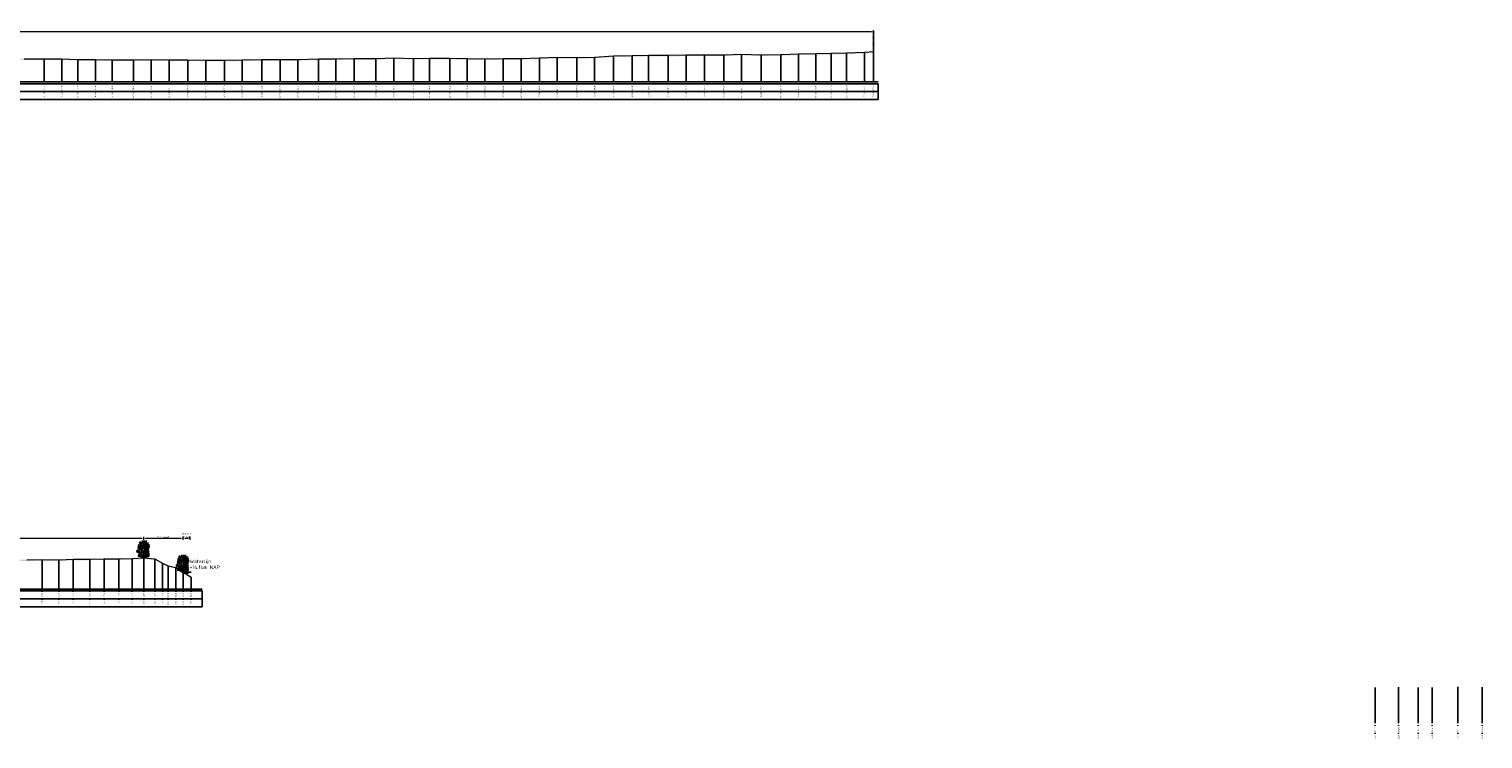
# Model space of a CAD drawing. Header units: metres. Extents: x 197883 to 206898, y 361907 to 364395.
# Tile 192 of 256: x 205905 to 206088, y 363899 to 363988. Entities that reach past the tile are written whole.
import ezdxf
from ezdxf.enums import TextEntityAlignment as Align

# ---------------------------------------------------------------- set-up
doc = ezdxf.new("R2010")
doc.units = ezdxf.units.M
doc.header["$PDMODE"] = 35
doc.header["$PDSIZE"] = 0.075
for name, color, linetype, lineweight in [('B-ME-GR-HEESTER-SD', 90, 'Continuous', 25), ('B-ME-IE-TERREINAFSCHEIDING_KUNSTMATIG_RASTERHEKWERK-SD', 20, 'Continuous', 25), ('X-ME-AL-PROFIEL_HUIDIG MAAIVELD-GD', 252, 'Continuous', 0), ('X-XX-AL-DETAIL1-M', 7, 'Continuous', 18), ('X-XX-AL-NAP-T18', 7, 'Continuous', 18)]:
    doc.layers.add(name, color=color, linetype=linetype, lineweight=lineweight)
doc.layers.add('X-ME-AL-PROFIEL_WATERLIJN-GD', color=150, linetype='Continuous')
doc.layers.add('X-ME-AL-PROFIELRASTER-S', color=7, linetype='Continuous')
doc.styles.add('NLCS-ISO', font='NLCS-ISO.ttf', dxfattribs={"height": 1.8})
doc.styles.add('NLCS-ISO-ANNOTATIVE-T18', font='NLCS-ISO.ttf', dxfattribs={"height": 1.8})
doc.styles.add('NLCS-ISO-M100-T25', font='NLCS-ISO.ttf', dxfattribs={"height": 0.25})
doc.dimstyles.new('NLCS-M100-T25-PIJL_L2_H1', dxfattribs={"dimscale": 0.1, "dimtxt": 2.5, "dimasz": 2.5, "dimexe": 2, "dimexo": 2, "dimgap": 0.7, "dimtad": 1, "dimzin": 0, "dimdsep": 46, "dimtxsty": 'NLCS-ISO-M100-T25', "dimcen": 0, "dimdle": 2, "dimclrd": 256, "dimclre": 256, "dimclrt": 256, "dimadec": 1, "dimazin": 0, "dimtfac": 1, "dimtdec": 3, "dimtofl": 0, "dimtmove": 0, "dimatfit": 3, "dimfxl": 2, "dimfxlon": 1, "dimtfillclr": 256, "dimtolj": 1, "dimtzin": 0, "dimlwd": -1, "dimlwe": -1, "dimarcsym": 0})

# ---------------------------------------------------------------- blocks, each defined once
blk = doc.blocks.new('SAL-PROFIELRASTER_BALK_EIND1-D')
at = {"color": 0, "linetype": 'ByBlock', "lineweight": -2}
blk.add_line((1, -12.5), (1, -2.5), dxfattribs=at)
at = {"color": 0, "linetype": 'ByBlock', "lineweight": -2, "flags": 128}
for points in [[(0, 0), (1, 0)], [(0, -2.5), (1, -2.5)], [(0, -12.5), (1, -12.5)]]:
    blk.add_lwpolyline(points, dxfattribs=at)
blk = doc.blocks.new('SAL-PROFIELRASTER_BALK_EIND2-D')
at = {"color": 0, "linetype": 'ByBlock', "lineweight": -2}
for p, q in [((1, -2.5), (1, -12.5)), ((1, -12.5), (0, -12.5))]:
    blk.add_line(p, q, dxfattribs=at)
blk = doc.blocks.new('SAL-PROFIELRASTER_BALK_DATA-D')
at = {"color": 0, "linetype": 'ByBlock', "lineweight": -2}
blk.add_lwpolyline([(0, -3.5), (0, -2.5)], dxfattribs=at)
at = {"color": 0, "linetype": 'ByBlock', "lineweight": -2, "style": 'NLCS-ISO-ANNOTATIVE-T18'}
blk.add_attdef('GETAL', text='', height=1.5, rotation=90, dxfattribs=at).set_placement((0.75, -5), align=Align.RIGHT)
blk = doc.blocks.new('SAL-PROFIELRASTER_AANHAAL-D')
at = {"color": 9, "linetype": 'ByBlock', "lineweight": -2, "flags": 128}
blk.add_lwpolyline([(0, 1), (0, 0)], dxfattribs=at)
blk = doc.blocks.new('*D192')
at = {"layer": 'Defpoints', "color": 0, "transparency": 16777216}
for p in [(205783.86, 363988.11), (205783.86, 363981.81), (206011.26, 363981.81)]:
    blk.add_point(p, dxfattribs=at)
at = {"layer": 'X-XX-AL-DETAIL1-M', "color": 253, "transparency": 16777216}
for p, q in [((205783.86, 363987.91), (205783.86, 363988.31)), ((206011.01, 363988.11), (205784.11, 363988.11)), ((206011.26, 363987.91), (206011.26, 363988.31))]:
    blk.add_line(p, q, dxfattribs=at)
for points in [[(205784.11, 363988.15), (205784.11, 363988.06), (205783.86, 363988.11)], [(206011.01, 363988.15), (206011.01, 363988.06), (206011.26, 363988.11)]]:
    blk.add_solid(points, dxfattribs=at)
at = {"layer": 'X-XX-AL-DETAIL1-M', "color": 253, "transparency": 16777216, "insert": (205897.56, 363988.3), "char_height": 0.25, "attachment_point": 5, "style": 'NLCS-ISO-M100-T25'}
blk.add_mtext('\\A1;Gras', dxfattribs=at)
blk = doc.blocks.new('SIE-RASTERHEKWERK-SOD')
at = {"flags": 128}
for points in [[(-0.035, 1.035), (0.035, 0.965)], [(-0.035, 0.965), (0, 1), (0.035, 1.035)], [(-0.035, 0.735), (0.035, 0.665)], [(-0.035, 0.665), (0, 0.7), (0.035, 0.735)], [(0, 0), (0, 1)], [(-0.035, 0.435), (0.035, 0.365)], [(-0.035, 0.365), (0, 0.4), (0.035, 0.435)]]:
    blk.add_lwpolyline(points, dxfattribs=at)
blk = doc.blocks.new('*D193')
at = {"layer": 'Defpoints', "color": 0, "transparency": 16777216}
for p in [(205783.86, 363924.08), (205783.86, 363917.68), (205919.09, 363917.68)]:
    blk.add_point(p, dxfattribs=at)
at = {"layer": 'X-XX-AL-DETAIL1-M', "color": 253, "transparency": 16777216}
for p, q in [((205783.86, 363923.88), (205783.86, 363924.28)), ((205919.09, 363923.88), (205919.09, 363924.28)), ((205918.84, 363924.08), (205784.11, 363924.08))]:
    blk.add_line(p, q, dxfattribs=at)
for points in [[(205784.11, 363924.12), (205784.11, 363924.03), (205783.86, 363924.08)], [(205918.84, 363924.12), (205918.84, 363924.03), (205919.09, 363924.08)]]:
    blk.add_solid(points, dxfattribs=at)
at = {"layer": 'X-XX-AL-DETAIL1-M', "color": 253, "transparency": 16777216, "insert": (205853.51, 363924.27), "char_height": 0.25, "attachment_point": 5, "style": 'NLCS-ISO-M100-T25'}
blk.add_mtext('\\A1;Gras', dxfattribs=at)
blk = doc.blocks.new('*D194')
at = {"layer": 'Defpoints', "color": 0, "transparency": 16777216}
for p in [(205919.09, 363924.08), (205919.09, 363917.68), (205924.07, 363917.68)]:
    blk.add_point(p, dxfattribs=at)
at = {"layer": 'X-XX-AL-DETAIL1-M', "color": 253, "transparency": 16777216}
for p, q in [((205919.09, 363923.88), (205919.09, 363924.28)), ((205924.07, 363923.88), (205924.07, 363924.28)), ((205923.82, 363924.08), (205919.34, 363924.08))]:
    blk.add_line(p, q, dxfattribs=at)
for points in [[(205919.34, 363924.12), (205919.34, 363924.03), (205919.09, 363924.08)], [(205923.82, 363924.12), (205923.82, 363924.03), (205924.07, 363924.08)]]:
    blk.add_solid(points, dxfattribs=at)
at = {"layer": 'X-XX-AL-DETAIL1-M', "color": 253, "transparency": 16777216, "insert": (205921.58, 363924.27), "char_height": 0.25, "attachment_point": 5, "style": 'NLCS-ISO-M100-T25'}
blk.add_mtext('\\A1;Struweel', dxfattribs=at)
blk = doc.blocks.new('*D195')
at = {"layer": 'Defpoints', "color": 0, "transparency": 16777216}
for p in [(205924.07, 363924.08), (205924.07, 363917.68), (205924.97, 363917.68)]:
    blk.add_point(p, dxfattribs=at)
at = {"layer": 'X-XX-AL-DETAIL1-M', "color": 253, "transparency": 16777216}
for p, q in [((205924.07, 363923.88), (205924.07, 363924.28)), ((205924.97, 363923.88), (205924.97, 363924.28)), ((205924.72, 363924.08), (205924.32, 363924.08))]:
    blk.add_line(p, q, dxfattribs=at)
for points in [[(205924.32, 363924.12), (205924.32, 363924.03), (205924.07, 363924.08)], [(205924.72, 363924.12), (205924.72, 363924.03), (205924.97, 363924.08)]]:
    blk.add_solid(points, dxfattribs=at)
at = {"layer": 'X-XX-AL-DETAIL1-M', "color": 253, "transparency": 16777216, "insert": (205924.52, 363924.48), "char_height": 0.25, "attachment_point": 5, "style": 'NLCS-ISO-M100-T25'}
blk.add_mtext('\\A1;Water-\\Pbodem', dxfattribs=at)
blk = doc.blocks.new('SGR-HEESTER_S01_E_ZIJ-D')
blk.add_line((-0.17, 0), (0.14, 0))
at = {"flags": 128}
for points in [[(-0.88, 3.43), (-1.01, 3.7), (-1.02, 3.99)], [(-0.97, 3.82), (-0.92, 3.96), (-0.92, 4.17)], [(-0.82, 3.15), (-0.77, 3.36), (-0.82, 3.56), (-0.82, 3.69)], [(-0.79, 3.24), (-0.61, 3.49), (-0.66, 3.77)], [(-0.6, 3.64), (-0.6, 3.89), (-0.6, 4.04)], [(-0.33, 3.58), (-0.43, 3.69), (-0.42, 3.84)], [(-0.39, 3.73), (-0.39, 3.91), (-0.31, 4.07)], [(-0.2, 4.07), (-0.32, 4.28), (-0.32, 4.4)], [(-0.04, 3.82), (-0.15, 3.99), (-0.15, 4.24)], [(-0.06, 4), (0, 4.09), (-0.05, 4.17)], [(0.04, 3.22), (-0.02, 3.33), (-0.05, 3.64), (-0.06, 3.69)], [(-0.01, 3.48), (0.02, 3.66), (-0.02, 3.86), (-0.02, 3.98)], [(0.2, 4.02), (0.16, 4.26), (0.11, 4.37)], [(0.4, 3.24), (0.32, 3.53), (0.23, 3.86), (0.28, 4.25)], [(0.55, 3.49), (0.58, 3.63), (0.49, 3.78), (0.49, 4.02)], [(0.56, 3.05), (0.62, 3.24), (0.58, 3.44), (0.63, 3.78)], [(0.59, 4.06), (0.59, 4.23), (0.58, 4.36)], [(0.58, 3.97), (0.72, 4.1)], [(0.63, 3.39), (0.75, 3.63), (0.74, 3.82)], [(1.05, 3.44), (1.09, 3.59), (1.12, 3.91)], [(-1.43, 1.34), (-1.6, 1.42), (-1.71, 1.53), (-1.76, 1.63)], [(-1.15, 1.31), (-1.52, 1.41), (-1.7, 1.92)], [(-1.36, 2.28), (-1.57, 2.36)], [(-1.51, 1.59), (-1.44, 1.77), (-1.55, 2.02)], [(-1.08, 2.11), (-1.23, 2.27), (-1.5, 2.44)], [(-0.97, 0.4), (-1.22, 0.45), (-1.36, 0.45), (-1.5, 0.52)], [(-0.76, 0.28), (-1, 0.52), (-1.24, 0.58), (-1.41, 0.74)], [(-1.17, 2.44), (-1.33, 2.64), (-1.4, 2.85)], [(-1.13, 0.64), (-1.2, 0.78), (-1.4, 0.92)], [(-1.26, 2.87), (-1.27, 3.11), (-1.26, 3.41)], [(-0.96, 0.92), (-1.06, 1.05), (-1.26, 1.09)], [(-0.17, 0), (-0.52, 0.15), (-0.67, 0.41), (-0.93, 0.8), (-0.93, 1.02), (-0.98, 1.28), (-1.24, 1.57), (-1.17, 1.87)], [(-0.89, 1.87), (-1.06, 2.36), (-1.22, 2.75), (-1.2, 3.17)], [(-1.09, 2.51), (-1.03, 2.67), (-1.08, 2.85), (-1.01, 3.06)], [(-0.94, 1.35), (-0.97, 1.46), (-1.01, 1.65), (-1.07, 1.74), (-0.99, 1.83)], [(-0.93, 2.47), (-0.6, 2.73), (-0.58, 3.23), (-0.56, 3.45)], [(-0.69, 2.83), (-0.85, 3.03), (-0.85, 3.32)], [(-0.85, 0.82), (-0.74, 1.04), (-0.6, 1.44), (-0.69, 1.61)], [(-0.69, 1.23), (-0.76, 1.4), (-0.82, 1.62)], [(-0.56, 2.04), (-0.63, 2.22), (-0.61, 2.36)], [(-0.62, 1.2), (-0.49, 1.36), (-0.53, 1.52)], [(-0.6, 2.82), (-0.47, 3.09), (-0.48, 3.24), (-0.4, 3.41)], [(-0.31, 0.32), (-0.47, 0.32), (-0.6, 0.51)], [(0.01, 0.23), (-0.32, 0.39), (-0.14, 0.96), (-0.25, 1.41), (-0.58, 1.92), (-0.49, 2.16)], [(-0.58, 0.67), (-0.34, 0.87), (-0.39, 1.06)], [(-0.49, 2.98), (-0.4, 3.1), (-0.4, 3.32)], [(-0.4, 1.72), (-0.48, 1.81), (-0.39, 2.04), (-0.35, 2.37)], [(-0.35, 2.48), (-0.39, 2.62), (-0.4, 2.81)], [(-0.14, 0.09), (-0.31, 0.17), (-0.35, 0.21)], [(-0.34, 2.14), (-0.22, 2.36), (-0.26, 2.57)], [(-0.29, 2.19), (-0.07, 2.42)], [(0.01, 1.48), (-0.11, 1.58), (-0.16, 1.69), (-0.26, 1.8)], [(-0.09, 2.67), (-0.2, 2.78), (-0.21, 3.04)], [(0, 0), (-0.14, 0.14)], [(0.06, 0.44), (-0.01, 0.58), (0, 0.85), (-0.12, 1.09)], [(0.27, 1.32), (0.07, 1.45), (0.01, 1.7), (-0.09, 1.83)], [(0.14, 2.85), (0.15, 3.01), (-0.08, 3.3)], [(-0.02, 0), (0.14, 0.2)], [(0.53, 1.04), (0.45, 1.13), (0.35, 1.26), (0.15, 1.28), (0.01, 1.41)], [(0.02, 0.6), (0.08, 0.78), (0.08, 0.94), (0.02, 1.11)], [(0.23, 1.76), (0.19, 1.96), (0.04, 2.07)], [(0.1, 0.32), (0.27, 0.78), (0.18, 1.2), (0.27, 1.46), (0.29, 2.12), (0.07, 2.68)], [(0.12, 0.1), (0.49, 0.17), (0.58, 0.47), (0.89, 0.67), (0.95, 1.13), (1.02, 1.92)], [(0.2, 2.43), (0.13, 2.69), (0.27, 3.03), (0.23, 3.26)], [(0.14, 0), (0.53, 0.06), (0.67, 0.21)], [(0.69, 0.8), (0.56, 1.11), (0.6, 1.5), (0.21, 1.74)], [(0.29, 2.31), (0.56, 2.6), (0.51, 2.92), (0.51, 3.28)], [(0.31, 2.42), (0.36, 2.58), (0.32, 2.78)], [(0.31, 1.73), (0.36, 1.9), (0.41, 2.16)], [(0.41, 1.94), (0.5, 2.07), (0.53, 2.35)], [(0.49, 0.37), (0.6, 0.59), (0.47, 0.88)], [(0.58, 1.68), (0.89, 1.96), (0.91, 2.29), (0.89, 2.55)], [(0.62, 0.59), (0.76, 0.73), (0.76, 0.98), (0.72, 1.22)], [(0.62, 0.3), (0.95, 0.43), (1.28, 0.58)], [(0.92, 1.08), (0.8, 1.26), (0.77, 1.43), (0.68, 1.61)], [(0.87, 2.02), (0.83, 2.27), (0.69, 2.38), (0.69, 2.69)], [(0.75, 2.43), (0.83, 2.65), (0.79, 3.01)], [(0.8, 0.8), (0.85, 0.95)], [(0.83, 3.19), (0.82, 3.39)], [(0.85, 1.38), (0.82, 1.54), (0.87, 1.68)], [(0.87, 2.88), (0.83, 3.04), (0.99, 3.35), (1.02, 3.62)], [(0.93, 0.75), (1.1, 0.92), (1.2, 0.92)], [(0.94, 0.37), (1.2, 0.38), (1.35, 0.46)], [(0.99, 2.31), (1.21, 2.73), (1.13, 3.14)], [(1, 1.08), (1.14, 1.25), (1.29, 1.39)], [(1.01, 0.51), (1.2, 0.62), (1.15, 0.72), (1.23, 0.89)], [(1.02, 1.81), (1.14, 2.08), (1.33, 2.24)], [(1.05, 2), (1.15, 2.2), (1.16, 2.57)], [(1.06, 2.36), (1.23, 2.48), (1.34, 2.65), (1.54, 2.85)], [(1.12, 1.28), (1.21, 1.47), (1.24, 1.65), (1.37, 1.7)], [(1.14, 0.94), (1.28, 1.01), (1.43, 1.12)], [(1.2, 2.91), (1.2, 3.11), (1.27, 3.18), (1.28, 3.51)], [(1.27, 0.64), (1.4, 0.84)], [(1.29, 2.62), (1.4, 2.83), (1.34, 3.04)]]:
    blk.add_lwpolyline(points, dxfattribs=at)

msp = doc.modelspace()

# ---------------------------------------------------------------- hatches: boundary and pattern name
at = {"layer": 'X-ME-AL-PROFIEL_HUIDIG MAAIVELD-GD'}
h = msp.add_hatch(dxfattribs=at)
h.set_pattern_fill('AGR-MAAIVELD', color=256, scale=0.05, pattern_type=2)
h.set_pattern_definition([(45, (-22.73893, 260.78407), (-0.25000007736, 0.25000007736), []), (45, (-22.77464, 260.81978), (0, 0.50000015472), [0.3535535, -0.3535535]), (45, (-22.81035, 260.8555), (0, 0.50000015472), [0.3535535, -0.3535535]), (45, (-22.84657, 260.8917), (0, 0.50000015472), [0.3535535, -0.3535535]), (45, (-22.8818, 260.92692), (0, 0.50000015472), [0.3535535, -0.3535535]), (45, (-22.9175, 260.96264), (0, 0.50000015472), [0.3535535, -0.3535535]), (45, (-22.9532, 260.99835), (0, 0.50000015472), [0.3535535, -0.3535535]), (315, (-22.73893, 260.78407), (0.25000007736, 0.25000007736), []), (315, (-22.7032, 260.81978), (0.50000015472, -1e-16), [0.3535535, -0.3535535]), (315, (-22.6675, 260.8555), (0.50000015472, -1e-16), [0.3535535, -0.3535535]), (315, (-22.6313, 260.8917), (0.50000015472, -1e-16), [0.3535535, -0.3535535]), (315, (-22.59607, 260.92692), (0.50000015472, -1e-16), [0.3535535, -0.3535535]), (315, (-22.56035, 260.96264), (0.50000015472, -1e-16), [0.3535535, -0.3535535]), (315, (-22.52464, 260.99835), (0.50000015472, -1e-16), [0.3535535, -0.3535535])])
h.paths.add_polyline_path([(206011.261, 363985.61), (206011.261, 363985.46), (206010.129, 363985.379), (206007.881, 363985.299), (206005.92, 363985.249), (206003.979, 363985.211), (206001.798, 363985.173), (205999.555, 363985.11), (205997.071, 363985.064), (205994.599, 363985.138), (205992.353, 363985.059), (205989.934, 363985.062), (205987.621, 363985.053), (205985.324, 363985.015), (205982.871, 363985.006), (205980.811, 363984.966), (205978.437, 363984.924), (205976.052, 363984.776), (205973.789, 363984.699), (205971.33, 363984.742), (205969.066, 363984.668), (205966.785, 363984.593), (205964.51, 363984.579), (205962.201, 363984.556), (205959.962, 363984.577), (205957.774, 363984.631), (205955.194, 363984.636), (205953.161, 363984.612), (205950.672, 363984.682), (205948.431, 363984.583), (205945.673, 363984.609), (205943.364, 363984.553), (205941.168, 363984.53), (205938.567, 363984.479), (205936.311, 363984.447), (205934.027, 363984.469), (205931.508, 363984.415), (205929.285, 363984.383), (205926.933, 363984.394), (205924.645, 363984.428), (205922.3, 363984.444), (205920.025, 363984.448), (205917.782, 363984.445), (205915.124, 363984.42), (205913.009, 363984.473), (205910.76, 363984.486), (205908.739, 363984.554), (205906.516, 363984.561), (205904.01, 363984.569), (205901.982, 363984.613), (205899.579, 363984.619), (205897.07, 363984.657), (205894.487, 363984.639), (205891.876, 363984.715), (205888.874, 363985.462), (205887.054, 363985.968), (205885.396, 363986.755), (205883.83, 363986.993), (205881.188, 363987.08), (205878.735, 363987.075), (205876.013, 363987.085), (205873.791, 363987.124), (205870.699, 363987.071), (205867.651, 363986.994), (205865.046, 363986.999), (205861.704, 363987.055), (205858.96, 363987.063), (205856.219, 363987.019), (205853.511, 363986.998), (205850.758, 363986.955), (205847.891, 363986.936), (205845.261, 363986.892), (205842.647, 363986.888), (205840.239, 363986.746), (205838.162, 363986.671), (205834.699, 363986.59), (205832.698, 363986.509), (205830.222, 363986.42), (205827.914, 363986.308), (205824.619, 363986.169), (205822.154, 363986.039), (205819.691, 363985.952), (205817.267, 363985.878), (205814.82, 363985.791), (205812.297, 363985.764), (205809.461, 363985.782), (205807.761, 363985.816), (205805.664, 363985.766), (205802.986, 363985.78), (205800.471, 363985.834), (205798.202, 363985.866), (205795.269, 363985.859), (205792.647, 363985.934), (205790.956, 363985.964), (205788.576, 363985.956), (205786.133, 363985.933), (205783.859, 363985.928), (205783.859, 363986.078), (205786.133, 363986.083), (205788.576, 363986.106), (205790.956, 363986.114), (205792.647, 363986.084), (205795.269, 363986.009), (205798.202, 363986.016), (205800.471, 363985.984), (205802.986, 363985.93), (205805.664, 363985.916), (205807.761, 363985.966), (205809.461, 363985.932), (205812.297, 363985.914), (205814.82, 363985.941), (205817.267, 363986.028), (205819.691, 363986.102), (205822.154, 363986.189), (205824.619, 363986.319), (205827.914, 363986.458), (205830.222, 363986.57), (205832.698, 363986.659), (205834.699, 363986.74), (205838.162, 363986.821), (205840.239, 363986.896), (205842.647, 363987.038), (205845.261, 363987.042), (205847.891, 363987.086), (205850.758, 363987.105), (205853.511, 363987.148), (205856.219, 363987.169), (205858.96, 363987.213), (205861.704, 363987.205), (205865.046, 363987.149), (205867.651, 363987.144), (205870.699, 363987.221), (205873.791, 363987.274), (205876.013, 363987.235), (205878.735, 363987.225), (205881.188, 363987.23), (205883.83, 363987.143), (205885.396, 363986.905), (205887.054, 363986.118), (205888.874, 363985.612), (205891.876, 363984.865), (205894.487, 363984.789), (205897.07, 363984.807), (205899.579, 363984.769), (205901.982, 363984.763), (205904.01, 363984.719), (205906.516, 363984.711), (205908.739, 363984.704), (205910.76, 363984.636), (205913.009, 363984.623), (205915.124, 363984.57), (205917.782, 363984.595), (205920.025, 363984.598), (205922.3, 363984.594), (205924.645, 363984.578), (205926.933, 363984.544), (205929.285, 363984.533), (205931.508, 363984.565), (205934.027, 363984.619), (205936.311, 363984.597), (205938.567, 363984.629), (205941.168, 363984.68), (205943.364, 363984.703), (205945.673, 363984.759), (205948.431, 363984.733), (205950.672, 363984.832), (205953.161, 363984.762), (205955.194, 363984.786), (205957.774, 363984.781), (205959.962, 363984.727), (205962.201, 363984.706), (205964.51, 363984.729), (205966.785, 363984.743), (205969.066, 363984.818), (205971.33, 363984.892), (205973.789, 363984.849), (205976.052, 363984.926), (205978.437, 363985.074), (205980.811, 363985.116), (205982.871, 363985.156), (205985.324, 363985.165), (205987.621, 363985.203), (205989.934, 363985.212), (205992.353, 363985.209), (205994.599, 363985.288), (205997.071, 363985.214), (205999.555, 363985.26), (206001.798, 363985.323), (206003.979, 363985.361), (206005.92, 363985.399), (206007.881, 363985.449), (206010.129, 363985.529)])
h = msp.add_hatch(dxfattribs=at)
h.set_pattern_fill('AGR-MAAIVELD', color=256, scale=0.05, pattern_type=2)
h.set_pattern_definition([(45, (-22.73893, 234.15822), (-0.25000007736, 0.25000007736), []), (45, (-22.77464, 234.19393), (0, 0.50000015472), [0.3535535, -0.3535535]), (45, (-22.81035, 234.22965), (0, 0.50000015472), [0.3535535, -0.3535535]), (45, (-22.84657, 234.26586), (0, 0.50000015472), [0.3535535, -0.3535535]), (45, (-22.8818, 234.30108), (0, 0.50000015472), [0.3535535, -0.3535535]), (45, (-22.9175, 234.3368), (0, 0.50000015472), [0.3535535, -0.3535535]), (45, (-22.9532, 234.3725), (0, 0.50000015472), [0.3535535, -0.3535535]), (315, (-22.73893, 234.15822), (0.25000007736, 0.25000007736), []), (315, (-22.7032, 234.19393), (0.50000015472, -1e-16), [0.3535535, -0.3535535]), (315, (-22.6675, 234.22965), (0.50000015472, -1e-16), [0.3535535, -0.3535535]), (315, (-22.6313, 234.26586), (0.50000015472, -1e-16), [0.3535535, -0.3535535]), (315, (-22.59607, 234.30108), (0.50000015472, -1e-16), [0.3535535, -0.3535535]), (315, (-22.56035, 234.3368), (0.50000015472, -1e-16), [0.3535535, -0.3535535]), (315, (-22.52464, 234.3725), (0.50000015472, -1e-16), [0.3535535, -0.3535535])])
h.paths.add_polyline_path([(205925.067, 363919.183), (205924.067, 363919.823), (205923.167, 363920.42), (205922.166, 363920.62), (205921.457, 363920.941), (205920.48, 363921.51), (205919.086, 363921.614), (205917.632, 363921.557), (205915.939, 363921.512), (205914.101, 363921.516), (205912.288, 363921.474), (205910.175, 363921.455), (205908.371, 363921.379), (205906.248, 363921.397), (205904.337, 363921.391), (205902.347, 363921.376), (205900.229, 363921.368), (205898.284, 363921.37), (205896.219, 363921.365), (205894.388, 363921.397), (205892.636, 363921.378), (205890.798, 363921.394), (205888.896, 363921.418), (205886.852, 363921.421), (205884.647, 363921.434), (205882.669, 363921.431), (205880.938, 363921.443), (205878.519, 363921.51), (205876.587, 363921.449), (205874.354, 363921.458), (205872.287, 363921.427), (205870.227, 363921.445), (205868.178, 363921.443), (205865.901, 363921.424), (205864.018, 363921.409), (205861.707, 363921.393), (205859.442, 363921.394), (205857.353, 363921.371), (205855.348, 363921.372), (205852.98, 363921.347), (205850.912, 363921.336), (205848.891, 363921.345), (205846.744, 363921.345), (205844.769, 363921.316), (205842.638, 363921.313), (205840.233, 363921.334), (205838.265, 363921.372), (205836.086, 363921.364), (205834.064, 363921.377), (205832.199, 363921.373), (205830.012, 363921.367), (205827.783, 363921.358), (205825.748, 363921.33), (205823.943, 363921.302), (205821.801, 363921.331), (205819.389, 363921.337), (205816.676, 363921.341), (205814.553, 363921.328), (205812.192, 363921.342), (205810.32, 363921.334), (205807.991, 363921.347), (205805.958, 363921.351), (205803.379, 363921.363), (205801.079, 363921.368), (205798.925, 363921.345), (205796.426, 363921.313), (205794.513, 363921.308), (205792.551, 363921.256), (205790.306, 363921.299), (205788.054, 363921.281), (205785.771, 363921.282), (205783.859, 363921.471), (205783.859, 363921.321), (205785.771, 363921.132), (205788.054, 363921.131), (205790.306, 363921.149), (205792.551, 363921.106), (205794.513, 363921.158), (205796.426, 363921.163), (205798.925, 363921.195), (205801.079, 363921.218), (205803.379, 363921.213), (205805.958, 363921.201), (205807.991, 363921.197), (205810.32, 363921.184), (205812.192, 363921.192), (205814.553, 363921.178), (205816.676, 363921.191), (205819.389, 363921.187), (205821.801, 363921.181), (205823.943, 363921.152), (205825.748, 363921.18), (205827.783, 363921.208), (205830.012, 363921.217), (205832.199, 363921.223), (205834.064, 363921.227), (205836.086, 363921.214), (205838.265, 363921.222), (205840.233, 363921.184), (205842.638, 363921.163), (205844.769, 363921.166), (205846.744, 363921.195), (205848.891, 363921.195), (205850.912, 363921.186), (205852.98, 363921.197), (205855.348, 363921.222), (205857.353, 363921.221), (205859.442, 363921.244), (205861.707, 363921.243), (205864.018, 363921.259), (205865.901, 363921.274), (205868.178, 363921.293), (205870.227, 363921.295), (205872.287, 363921.277), (205874.354, 363921.308), (205876.587, 363921.299), (205878.519, 363921.36), (205880.938, 363921.293), (205882.669, 363921.281), (205884.647, 363921.284), (205886.852, 363921.271), (205888.896, 363921.268), (205890.798, 363921.244), (205892.636, 363921.228), (205894.388, 363921.247), (205896.219, 363921.215), (205898.284, 363921.22), (205900.229, 363921.218), (205902.347, 363921.226), (205904.337, 363921.241), (205906.248, 363921.247), (205908.371, 363921.229), (205910.175, 363921.305), (205912.288, 363921.324), (205914.101, 363921.366), (205915.939, 363921.362), (205917.632, 363921.407), (205919.086, 363921.464), (205920.48, 363921.36), (205921.457, 363920.791), (205922.166, 363920.47), (205923.167, 363920.27), (205924.067, 363919.673), (205925.067, 363919.033)])

# ---------------------------------------------------------------- linework, layer by layer
for points in [[(205904.01, 363984.719), (205906.516, 363984.711), (205908.739, 363984.704), (205910.76, 363984.636), (205913.009, 363984.623), (205915.124, 363984.57), (205917.782, 363984.595), (205920.025, 363984.598), (205922.3, 363984.594), (205924.645, 363984.578), (205926.933, 363984.544), (205929.285, 363984.533), (205931.508, 363984.565), (205934.027, 363984.619), (205936.311, 363984.597), (205938.567, 363984.629), (205941.168, 363984.68), (205943.364, 363984.703), (205945.673, 363984.759), (205948.431, 363984.733), (205950.672, 363984.832), (205953.161, 363984.762), (205955.194, 363984.786), (205957.774, 363984.781), (205959.962, 363984.727), (205962.201, 363984.706), (205964.51, 363984.729), (205966.785, 363984.743), (205969.066, 363984.818), (205971.33, 363984.892), (205973.789, 363984.849), (205976.052, 363984.926), (205978.437, 363985.074), (205980.811, 363985.116), (205982.871, 363985.156), (205985.324, 363985.165), (205987.621, 363985.203), (205989.934, 363985.212), (205992.353, 363985.209), (205994.599, 363985.288), (205997.071, 363985.214), (205999.555, 363985.26), (206001.798, 363985.323), (206003.979, 363985.361), (206005.92, 363985.399), (206007.881, 363985.449), (206010.129, 363985.529), (206011.261, 363985.61)], [(205904.337, 363921.391), (205906.248, 363921.397), (205908.371, 363921.379), (205910.175, 363921.455), (205912.288, 363921.474), (205914.101, 363921.516), (205915.939, 363921.512), (205917.632, 363921.557), (205919.086, 363921.614), (205920.48, 363921.51), (205921.457, 363920.941), (205922.166, 363920.62), (205923.167, 363920.42), (205924.067, 363919.823), (205925.067, 363919.183)]]:
    msp.add_lwpolyline(points, dxfattribs=at)
at = {"layer": 'X-ME-AL-PROFIEL_WATERLIJN-GD'}
for points in [[(205924.067, 363919.823), (205925.067, 363919.823)], [(205924.304, 363919.741), (205924.804, 363919.741)], [(205924.423, 363919.669), (205924.673, 363919.669)]]:
    msp.add_lwpolyline(points, dxfattribs=at)
at = {"layer": 'X-ME-AL-PROFIELRASTER-S'}
for points in [[(206074.648, 363905.217), (206074.648, 363903.732), (206074.648, 363900.732)], [(206077.612, 363905.264), (206077.612, 363903.732), (206077.612, 363900.732)], [(206080.094, 363905.231), (206080.094, 363903.732), (206080.094, 363900.732)], [(206081.862, 363905.252), (206081.862, 363903.732), (206081.862, 363900.732)], [(206085.083, 363905.302), (206085.083, 363903.732), (206085.083, 363900.732)], [(206088.179, 363905.264), (206088.179, 363903.732), (206088.179, 363900.732)]]:
    msp.add_lwpolyline(points, dxfattribs=at)

# ---------------------------------------------------------------- block references
at = {"layer": 'B-ME-GR-HEESTER-SD', "xscale": 0.5, "yscale": 0.5, "zscale": 0.5}
for p in [(205919.086, 363921.614), (205924.067, 363919.823)]:
    msp.add_blockref('SGR-HEESTER_S01_E_ZIJ-D', p, dxfattribs=at)
at = {"layer": 'B-ME-IE-TERREINAFSCHEIDING_KUNSTMATIG_RASTERHEKWERK-SD', "xscale": 2.5, "yscale": 2.5, "zscale": 2.5}
msp.add_blockref('SIE-RASTERHEKWERK-SOD', (206011.261, 363985.61), dxfattribs=at)
at = {"layer": 'X-ME-AL-PROFIELRASTER-S'}
for p, yscale in [((205950.672, 363981.809), 3.023), ((205969.066, 363981.809), 3.009), ((205971.33, 363981.809), 3.083), ((205973.789, 363981.809), 3.039999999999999), ((205976.052, 363981.809), 3.117000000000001), ((205978.437, 363981.809), 3.265000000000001), ((205980.811, 363981.809), 3.307), ((205982.871, 363981.809), 3.347), ((205985.324, 363981.809), 3.356), ((205987.621, 363981.809), 3.394), ((205989.934, 363981.809), 3.403), ((205992.353, 363981.809), 3.4), ((205994.599, 363981.809), 3.478999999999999), ((205997.071, 363981.809), 3.404999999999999), ((205999.555, 363981.809), 3.451000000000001), ((206001.798, 363981.809), 3.513999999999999), ((206003.979, 363981.809), 3.552), ((206005.92, 363981.809), 3.59), ((206007.881, 363981.809), 3.640000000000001), ((206010.129, 363981.809), 3.720000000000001), ((206011.261, 363981.809), 3.801), ((205906.516, 363981.809), 2.901999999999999), ((205908.739, 363981.809), 2.895), ((205910.76, 363981.809), 2.827), ((205913.009, 363981.809), 2.814), ((205915.124, 363981.809), 2.760999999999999), ((205917.782, 363981.809), 2.786), ((205920.025, 363981.809), 2.789), ((205922.3, 363981.809), 2.785), ((205924.645, 363981.809), 2.769), ((205926.933, 363981.809), 2.734999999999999), ((205929.285, 363981.809), 2.724), ((205931.508, 363981.809), 2.756), ((205934.027, 363981.809), 2.81), ((205936.311, 363981.809), 2.788), ((205938.567, 363981.809), 2.82), ((205941.168, 363981.809), 2.871), ((205943.364, 363981.809), 2.894), ((205945.673, 363981.809), 2.949999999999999), ((205948.431, 363981.809), 2.923999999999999), ((205953.161, 363981.809), 2.952999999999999), ((205955.194, 363981.809), 2.977), ((205957.774, 363981.809), 2.972), ((205959.962, 363981.809), 2.917999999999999), ((205962.201, 363981.809), 2.897), ((205964.51, 363981.809), 2.92), ((205966.785, 363981.809), 2.933999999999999)]:
    msp.add_blockref('SAL-PROFIELRASTER_AANHAAL-D', p, dxfattribs=dict(at, yscale=yscale))
for name, p, xscale, yscale, zscale in [('SAL-PROFIELRASTER_BALK_EIND1-D', (205783.859, 363981.809), 228.0268961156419, 0.1, 228.0268961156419), ('SAL-PROFIELRASTER_BALK_EIND2-D', (205783.859, 363980.809), 228.0268961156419, 0.1, 228.0268961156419), ('SAL-PROFIELRASTER_AANHAAL-D', (205906.248, 363917.683), 0.2222089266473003, 3.713999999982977, 0.2222089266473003), ('SAL-PROFIELRASTER_AANHAAL-D', (205908.371, 363917.683), 0.2213703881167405, 3.695999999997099, 0.2213703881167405), ('SAL-PROFIELRASTER_AANHAAL-D', (205910.175, 363917.683), 0.2248986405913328, 3.771999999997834, 0.2248986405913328), ('SAL-PROFIELRASTER_AANHAAL-D', (205912.288, 363917.683), 0.2257757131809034, 3.79100000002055, 0.2257757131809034), ('SAL-PROFIELRASTER_AANHAAL-D', (205914.101, 363917.683), 0.2277074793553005, 3.832999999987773, 0.2277074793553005), ('SAL-PROFIELRASTER_AANHAAL-D', (205915.939, 363917.683), 0.2275239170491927, 3.829000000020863, 0.2275239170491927), ('SAL-PROFIELRASTER_AANHAAL-D', (205917.632, 363917.683), 0.2295839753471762, 3.874000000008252, 0.2295839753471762), ('SAL-PROFIELRASTER_AANHAAL-D', (205919.086, 363917.683), 0.2321776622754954, 3.930999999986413, 0.2321776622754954), ('SAL-PROFIELRASTER_AANHAAL-D', (205920.48, 363917.683), 0.2274321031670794, 3.826999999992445, 0.2274321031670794), ('SAL-PROFIELRASTER_AANHAAL-D', (205921.457, 363917.683), 0.2003936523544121, 3.257999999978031, 0.2003936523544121), ('SAL-PROFIELRASTER_AANHAAL-D', (205922.166, 363917.683), 0.1842881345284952, 2.936999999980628, 0.1842881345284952), ('SAL-PROFIELRASTER_AANHAAL-D', (205923.167, 363917.683), 0.1739213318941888, 2.737000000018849, 0.1739213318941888), ('SAL-PROFIELRASTER_AANHAAL-D', (205924.067, 363917.683), 0.1413474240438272, 2.140000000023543, 0.1413474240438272), ('SAL-PROFIELRASTER_AANHAAL-D', (205925.067, 363917.683), 0.103448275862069, 1.5, 0.103448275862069), ('SAL-PROFIELRASTER_BALK_EIND1-D', (205783.859, 363917.683), 142.6320298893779, 0.1, 142.6320298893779), ('SAL-PROFIELRASTER_BALK_EIND2-D', (205783.859, 363916.683), 142.6320298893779, 0.1, 142.6320298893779)]:
    msp.add_blockref(name, p, dxfattribs=dict(at, xscale=xscale, yscale=yscale, zscale=zscale))
at = {"layer": 'X-ME-AL-PROFIELRASTER-S', "xscale": 0.1, "yscale": 0.1, "zscale": 0.1}
for p, values in [((205906.516, 363981.809), {'GETAL': '122.66'}), ((205908.739, 363981.809), {'GETAL': '124.88'}), ((205910.76, 363981.809), {'GETAL': '126.90'}), ((205913.009, 363981.809), {'GETAL': '129.15'}), ((205915.124, 363981.809), {'GETAL': '131.26'}), ((205917.782, 363981.809), {'GETAL': '133.92'}), ((205920.025, 363981.809), {'GETAL': '136.17'}), ((205922.3, 363981.809), {'GETAL': '138.44'}), ((205924.645, 363981.809), {'GETAL': '140.79'}), ((205926.933, 363981.809), {'GETAL': '143.07'}), ((205929.285, 363981.809), {'GETAL': '145.43'}), ((205931.508, 363981.809), {'GETAL': '147.65'}), ((205934.027, 363981.809), {'GETAL': '150.17'}), ((205936.311, 363981.809), {'GETAL': '152.45'}), ((205938.567, 363981.809), {'GETAL': '154.71'}), ((205941.168, 363981.809), {'GETAL': '157.31'}), ((205943.364, 363981.809), {'GETAL': '159.50'}), ((205945.673, 363981.809), {'GETAL': '161.81'}), ((205948.431, 363981.809), {'GETAL': '164.57'}), ((205950.672, 363981.809), {'GETAL': '166.81'}), ((205953.161, 363981.809), {'GETAL': '169.30'}), ((205955.194, 363981.809), {'GETAL': '171.34'}), ((205957.774, 363981.809), {'GETAL': '173.92'}), ((205959.962, 363981.809), {'GETAL': '176.10'}), ((205962.201, 363981.809), {'GETAL': '178.34'}), ((205964.51, 363981.809), {'GETAL': '180.65'}), ((205966.785, 363981.809), {'GETAL': '182.93'}), ((205969.066, 363981.809), {'GETAL': '185.21'}), ((205971.33, 363981.809), {'GETAL': '187.47'}), ((205973.789, 363981.809), {'GETAL': '189.93'}), ((205976.052, 363981.809), {'GETAL': '192.19'}), ((205978.437, 363981.809), {'GETAL': '194.58'}), ((205980.811, 363981.809), {'GETAL': '196.95'}), ((205982.871, 363981.809), {'GETAL': '199.01'}), ((205985.324, 363981.809), {'GETAL': '201.47'}), ((205987.621, 363981.809), {'GETAL': '203.76'}), ((205989.934, 363981.809), {'GETAL': '206.07'}), ((205992.353, 363981.809), {'GETAL': '208.49'}), ((205994.599, 363981.809), {'GETAL': '210.74'}), ((205997.071, 363981.809), {'GETAL': '213.21'}), ((205999.555, 363981.809), {'GETAL': '215.70'}), ((206001.798, 363981.809), {'GETAL': '217.94'}), ((206003.979, 363981.809), {'GETAL': '220.12'}), ((206005.92, 363981.809), {'GETAL': '222.06'}), ((206007.881, 363981.809), {'GETAL': '224.02'}), ((206010.129, 363981.809), {'GETAL': '226.27'}), ((206011.261, 363981.809), {'GETAL': '227.40'}), ((205906.516, 363980.809), {'GETAL': '14.90'}), ((205908.739, 363980.809), {'GETAL': '14.90'}), ((205910.76, 363980.809), {'GETAL': '14.83'}), ((205913.009, 363980.809), {'GETAL': '14.81'}), ((205915.124, 363980.809), {'GETAL': '14.76'}), ((205917.782, 363980.809), {'GETAL': '14.79'}), ((205920.025, 363980.809), {'GETAL': '14.79'}), ((205922.3, 363980.809), {'GETAL': '14.79'}), ((205924.645, 363980.809), {'GETAL': '14.77'}), ((205926.933, 363980.809), {'GETAL': '14.74'}), ((205929.285, 363980.809), {'GETAL': '14.72'}), ((205931.508, 363980.809), {'GETAL': '14.76'}), ((205934.027, 363980.809), {'GETAL': '14.81'}), ((205936.311, 363980.809), {'GETAL': '14.79'}), ((205938.567, 363980.809), {'GETAL': '14.82'}), ((205941.168, 363980.809), {'GETAL': '14.87'}), ((205943.364, 363980.809), {'GETAL': '14.89'}), ((205945.673, 363980.809), {'GETAL': '14.95'}), ((205948.431, 363980.809), {'GETAL': '14.92'}), ((205950.672, 363980.809), {'GETAL': '15.02'}), ((205953.161, 363980.809), {'GETAL': '14.95'}), ((205955.194, 363980.809), {'GETAL': '14.98'}), ((205957.774, 363980.809), {'GETAL': '14.97'}), ((205959.962, 363980.809), {'GETAL': '14.92'}), ((205962.201, 363980.809), {'GETAL': '14.90'}), ((205964.51, 363980.809), {'GETAL': '14.92'}), ((205966.785, 363980.809), {'GETAL': '14.93'}), ((205969.066, 363980.809), {'GETAL': '15.01'}), ((205971.33, 363980.809), {'GETAL': '15.08'}), ((205973.789, 363980.809), {'GETAL': '15.04'}), ((205976.052, 363980.809), {'GETAL': '15.12'}), ((205978.437, 363980.809), {'GETAL': '15.27'}), ((205980.811, 363980.809), {'GETAL': '15.31'}), ((205982.871, 363980.809), {'GETAL': '15.35'}), ((205985.324, 363980.809), {'GETAL': '15.36'}), ((205987.621, 363980.809), {'GETAL': '15.39'}), ((205989.934, 363980.809), {'GETAL': '15.40'}), ((205992.353, 363980.809), {'GETAL': '15.40'}), ((205994.599, 363980.809), {'GETAL': '15.48'}), ((205997.071, 363980.809), {'GETAL': '15.41'}), ((205999.555, 363980.809), {'GETAL': '15.45'}), ((206001.798, 363980.809), {'GETAL': '15.51'}), ((206003.979, 363980.809), {'GETAL': '15.55'}), ((206005.92, 363980.809), {'GETAL': '15.59'}), ((206007.881, 363980.809), {'GETAL': '15.64'}), ((206010.129, 363980.809), {'GETAL': '15.72'}), ((206011.261, 363980.809), {'GETAL': '15.80'}), ((205906.248, 363917.683), {'GETAL': '122.39'}), ((205908.371, 363917.683), {'GETAL': '124.51'}), ((205910.175, 363917.683), {'GETAL': '126.32'}), ((205912.288, 363917.683), {'GETAL': '128.43'}), ((205914.101, 363917.683), {'GETAL': '130.24'}), ((205915.939, 363917.683), {'GETAL': '132.08'}), ((205917.632, 363917.683), {'GETAL': '133.77'}), ((205919.086, 363917.683), {'GETAL': '135.23'}), ((205920.48, 363917.683), {'GETAL': '136.62'}), ((205921.457, 363917.683), {'GETAL': '137.60'}), ((205922.166, 363917.683), {'GETAL': '138.31'}), ((205923.167, 363917.683), {'GETAL': '139.31'}), ((205924.067, 363917.683), {'GETAL': '140.21'}), ((205924.067, 363917.683), {'GETAL': '140.21'}), ((205925.067, 363917.683), {'GETAL': '141.21'}), ((205906.248, 363916.683), {'GETAL': '15.71'}), ((205908.371, 363916.683), {'GETAL': '15.70'}), ((205910.175, 363916.683), {'GETAL': '15.77'}), ((205912.288, 363916.683), {'GETAL': '15.79'}), ((205914.101, 363916.683), {'GETAL': '15.83'}), ((205915.939, 363916.683), {'GETAL': '15.83'}), ((205917.632, 363916.683), {'GETAL': '15.87'}), ((205919.086, 363916.683), {'GETAL': '15.93'}), ((205920.48, 363916.683), {'GETAL': '15.83'}), ((205921.457, 363916.683), {'GETAL': '15.26'}), ((205922.166, 363916.683), {'GETAL': '14.94'}), ((205923.167, 363916.683), {'GETAL': '14.74'}), ((205924.067, 363916.683), {'GETAL': '14.14'}), ((205925.067, 363916.683), {'GETAL': '13.50'}), ((206074.648, 363900.732), {'GETAL': '129.99'}), ((206077.612, 363900.732), {'GETAL': '132.96'}), ((206080.094, 363900.732), {'GETAL': '135.44'}), ((206081.862, 363900.732), {'GETAL': '137.21'}), ((206085.083, 363900.732), {'GETAL': '140.43'}), ((206088.179, 363900.732), {'GETAL': '143.52'}), ((206074.648, 363899.732), {'GETAL': '23.49'}), ((206077.612, 363899.732), {'GETAL': '23.53'}), ((206080.094, 363899.732), {'GETAL': '23.50'}), ((206081.862, 363899.732), {'GETAL': '23.52'}), ((206085.083, 363899.732), {'GETAL': '23.57'}), ((206088.179, 363899.732), {'GETAL': '23.53'})]:
    msp.add_blockref('SAL-PROFIELRASTER_BALK_DATA-D', p, dxfattribs=at).add_auto_attribs(values)

# ---------------------------------------------------------------- texts
at = {"layer": 'X-XX-AL-NAP-T18', "color": 10, "insert": (205924.895, 363920.213), "char_height": 0.45, "width": 15.43377, "attachment_point": 7, "style": 'NLCS-ISO'}
msp.add_mtext('Waterlijn \\P+14.14m NAP', dxfattribs=at)

# ---------------------------------------------------------------- dimensions: what is measured, and where the dimension line sits
at = {"layer": 'X-XX-AL-DETAIL1-M', "color": 253}
for base, p1, p2, text, picture, middle in [((205783.859, 363988.106), (206011.261, 363981.809), (205783.859, 363981.809), 'Gras', '*D192', (205897.56, 363988.106)), ((205783.859, 363924.076), (205919.086, 363917.683), (205783.859, 363917.683), 'Gras', '*D193', (205853.513, 363924.076)), ((205919.086, 363924.076), (205924.067, 363917.683), (205919.086, 363917.683), 'Struweel', '*D194', (205921.576, 363924.076)), ((205924.067, 363924.076), (205924.966, 363917.683), (205924.067, 363917.683), 'Water-\\Pbodem', '*D195', (205924.516, 363924.076))]:
    dim = msp.add_linear_dim(base=base, p1=p1, p2=p2, text=text, dimstyle='NLCS-M100-T25-PIJL_L2_H1', override={"dimclrd": 253, "dimclre": 253, "dimclrt": 253}, dxfattribs=at)
    dim.commit()
    dim.dimension.update_dxf_attribs({"geometry": picture, "text_midpoint": middle, "dimtype": 160})

doc.saveas('drawing.dxf')
